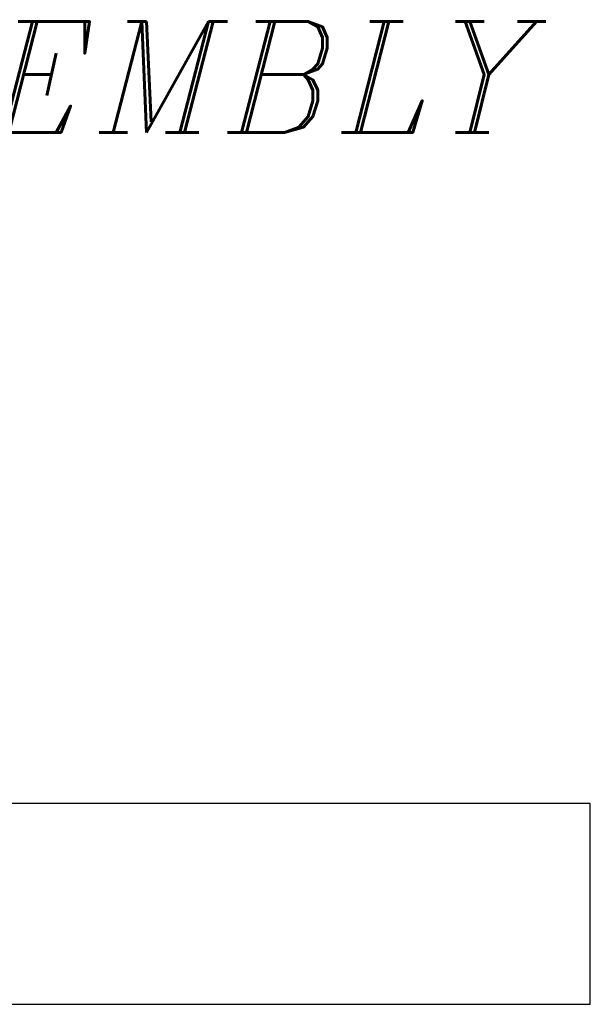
# Model space of a CAD drawing. Header units: inches. Extents: x 1802 to 2468, y -208 to -72.
# Tile 175 of 256: x 1938 to 1949, y -90 to -72. Entities that reach past the tile are written whole.
import ezdxf

# ---------------------------------------------------------------- set-up
doc = ezdxf.new("R2010")
doc.units = ezdxf.units.IN
doc.header["$LTSCALE"] = 0.5
doc.header["$MEASUREMENT"] = 0
doc.layers.add('APP-M-S', color=30, linetype='Continuous')
doc.styles.add('I', font='ITALIC.SHX')

msp = doc.modelspace()

# ---------------------------------------------------------------- linework, layer by layer
at = {"layer": 'APP-M-S', "linetype": 'Continuous', "lineweight": 25}
for p, q in [((1938.55631, -86.4306), (1937.90631, -86.4306)), ((1948.55631, -86.4306), (1938.55631, -86.4306)), ((1948.55631, -90.0556), (1948.55631, -86.4306)), ((1937.90631, -90.0556), (1938.55631, -90.0556)), ((1938.55631, -90.0556), (1948.55631, -90.0556))]:
    msp.add_line(p, q, dxfattribs=at)

# ---------------------------------------------------------------- texts
at = {"color": 6, "style": 'I'}
msp.add_text('STRIP ASSEMBLY', height=2, dxfattribs=at).set_placement((1921.78354, -74.32467))

doc.saveas('drawing.dxf')
